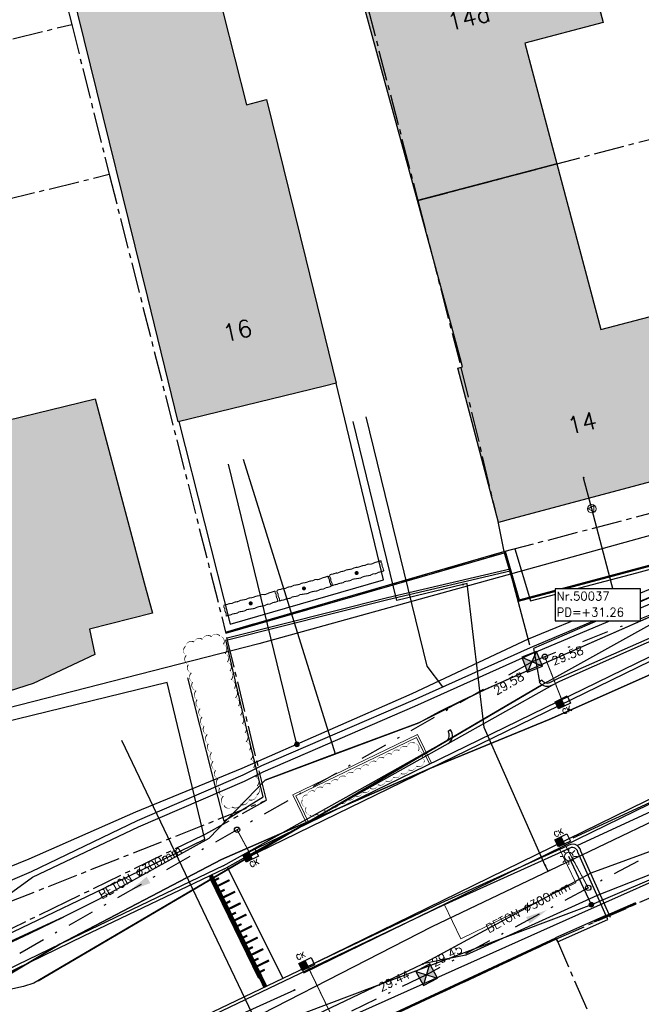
# Model space of a CAD drawing. Header units: metres. Extents: x 202952 to 203755, y 348959 to 349702.
# Tile 6 of 91: x 203085 to 203115, y 349308 to 349354. Entities that reach past the tile are written whole.
import ezdxf
from ezdxf.enums import TextEntityAlignment as Align

# ---------------------------------------------------------------- set-up
doc = ezdxf.new("R2010")
doc.units = ezdxf.units.M
for name, pattern in [('1-200 CENTER', [4.28625, 2.8575, -0.47625, 0.47625, -0.47625]), ('1-200 DASHDOT', [2.54, 1.27, -0.635, 0, -0.635]), ('1-200 HIDDEN', [0.9525, 0.635, -0.3175])]:
    doc.linetypes.add(name, pattern=pattern)
for name, color, linetype in [('PH-ALG-WERKGRENS', 3, '1-200 WERKGRENS'), ('PH-BEST-BEBOUWING', 1, 'Continuous'), ('PH-BEST-BEBOUWING-ARCERING', 254, 'Continuous'), ('PH-BEST-DREMPEL', 11, '1-200 HIDDEN'), ('PH-BEST-HUISNUMMER', 7, 'Continuous'), ('PH-BEST-INDACTIEF INGETEKEND', 252, '1-200 DASHDOT'), ('PH-BEST-KADASTRALE-GRENS', 240, '1-200 CENTER'), ('PH-BEST-KL-DATA_KPN', 12, '1-200 TELEFONIE-KPN'), ('PH-BEST-KL-DATA_ZIGGO BV', 12, '1-200 ZIGGO'), ('PH-BEST-KL-ET_MIDDENSPANNING_ENEXIS', 12, '1-200 MIDDENSPANNING'), ('PH-BEST-KL-GAS_HOGEDRUK_ENEXIS', 12, '1-200 GASLEIDING HOGE DRUK'), ('PH-BEST-KL-GAS_LAGEDRUK_ENEXIS', 12, '1-200 GASLEIDING LAGE DRUK'), ('PH-BEST-KL-LAAGSPANNING-ENEXIS', 12, '1-200 LAAGSPANNING'), ('PH-BEST-KL-WATER-WML', 12, '1-200 WML'), ('PH-BEST-KL-WATER-WML-buiten gebruik', 11, '1-200 WML'), ('PH-BEST-LEIBOOM', 253, 'Continuous'), ('PH-BEST-MUUR-INDICATIEF INGETEKEND', 1, 'Continuous'), ('PH-BEST-PUT-HANDHAVEN', 84, 'Continuous'), ('PH-BEST-RIO-HANDHAVEN-GEMENGD', 44, '1-200 DASHDOT'), ('PH-BEST-RIO-TEKST', 8, 'Continuous'), ('PH-BEST-RIO-TEKST-VLOEIVLAK', 8, 'Continuous'), ('PH-INM-HEKWERK', 6, '1-200 HEKWERK'), ('PH-INM-KANTVERHARDING', 253, 'Continuous'), ('PH-NIEUW-BAND-5-20', 115, 'Continuous'), ('PH-NIEUW-BEPLANTING- OMRANDING', 115, 'Continuous'), ('PH-RIO-KOLK', 240, 'Continuous'), ('PH-RIO-KOLKAANSLUITING', 150, '1-200 HIDDEN'), ('PH-RIO-TEKST-DWA-PUTTENSTAAT', 7, 'Continuous')]:
    doc.layers.add(name, color=color, linetype=linetype)
for name, color, linetype, lineweight in [('PH-NIEUW-AFSCHEIDING PARKEERVAK MAATVOERING', 115, 'Continuous', 5), ('PH-NIEUW-OPSLUITBAND-10', 115, 'Continuous', 18), ('PH-NIEUW-OPSLUITBAND-6', 115, 'Continuous', 30)]:
    doc.layers.add(name, color=color, linetype=linetype, lineweight=lineweight)
doc.styles.add('NLCS-ISO', font='txt')
doc.styles.add('ROMANS', font='romans.shx')
doc.linetypes.add('1-200 BLOKHAAG', pattern='A,0,-0.035,[1,Gras.shx,S=5,R=0,X=0,Y=0.0025],-0.475', length=0.51)
doc.linetypes.add('1-200 GASLEIDING HOGE DRUK', pattern='A,1.5,-0.6,["GAS HD",ROMANS,S=0.24,R=0,X=-0.5,Y=-0.12],-1.1', length=3.2)
doc.linetypes.add('1-200 GASLEIDING LAGE DRUK', pattern='A,1.5,-0.6,["GAS LD",ROMANS,S=0.24,R=0,X=-0.5,Y=-0.12],-1', length=3.1)
doc.linetypes.add('1-200 HEKWERK', pattern='A,1.5,-0.4,["X",ROMANS,S=0.24,R=0,X=-0.275,Y=-0.12],-0.05', length=1.95)
doc.linetypes.add('1-200 LAAGSPANNING', pattern='A,1.5,-0.6,["LS",ROMANS,S=0.24,R=0,X=-0.45,Y=-0.12],-0.05', length=2.15)
doc.linetypes.add('1-200 MIDDENSPANNING', pattern='A,1.5,-0.6,["MS",ROMANS,S=0.24,R=0,X=-0.5,Y=-0.12],-0.05', length=2.15)
doc.linetypes.add('1-200 TELEFONIE-KPN', pattern='A,1.5,-0.6,["KPN",ROMANS,S=0.24,R=0,X=-0.5,Y=-0.12],-0.3', length=2.4)
doc.linetypes.add('1-200 WERKGRENS', pattern='A,1.5,-0.6,["WERK",ROMANS,S=0.24,R=0,X=-0.5,Y=-0.12],-0.45', length=2.55)
doc.linetypes.add('1-200 WML', pattern='A,1.5,-0.6,["WML",ROMANS,S=0.24,R=0,X=-0.5,Y=-0.12],-0.3', length=2.4)
doc.linetypes.add('1-200 ZIGGO', pattern='A,1.5,-0.6,["ZIGGO",ROMANS,S=0.24,R=0,X=-0.5,Y=-0.12],-0.65', length=2.75)

# ---------------------------------------------------------------- blocks, each defined once
blk = doc.blocks.new('SKL-WTB_HULP_OVERIG-SO')
at = {"color": 0, "linetype": 'ByBlock', "lineweight": 18}
for points in [[(-0.14, 0.14), (0.14, -0.14)], [(0.14, 0.14), (-0.14, -0.14)]]:
    blk.add_lwpolyline(points, dxfattribs=at)
at = {"color": 0, "linetype": 'ByBlock', "lineweight": 18, "style": 'NLCS-ISO', "flags": 1}
for tag, p in [('TYPE', (1.5, 0)), ('OMSCHRIJVING', (1.5, -3)), ('LABEL', (1.5, -1.5))]:
    blk.add_attdef(tag, p, '', height=1, dxfattribs=at)
blk = doc.blocks.new('SKL-WTB_HULP_MOF-SO')
at = {"linetype": 'ByBlock', "lineweight": 18}
h = blk.add_hatch(color=0, dxfattribs=at)
h.dxf.hatch_style = 1
h.paths.add_polyline_path([(-0.5625, 0, 1), (0.5625, 0, 1)])
at = {"color": 0, "linetype": 'ByBlock', "lineweight": 18}
blk.add_circle((0, 0), 0.5625, dxfattribs=at)
at = {"color": 0, "linetype": 'ByBlock', "lineweight": 18, "style": 'NLCS-ISO', "flags": 1}
for tag, p in [('TYPE', (1.5, 0)), ('OMSCHRIJVING', (1.5, -3)), ('LABEL', (1.5, -1.5))]:
    blk.add_attdef(tag, p, '', height=1, dxfattribs=at)
blk = doc.blocks.new('SKL-ET_OV_LICHTMAST-SO')
at = {"color": 0, "linetype": 'ByBlock', "lineweight": 18}
for points in [[(-1.25, 0), (-2, 0)], [(-1.41, 1.41), (-0.88, 0.88)], [(0, 2), (0, 1.25)], [(0.88, 0.88), (1.41, 1.41)], [(2, 0), (1.25, 0)], [(-1.41, -1.41), (-0.88, -0.88)], [(0, -1.25), (0, -2)], [(0.88, -0.88), (1.41, -1.41)]]:
    blk.add_lwpolyline(points, dxfattribs=at)
blk.add_circle((0, 0), 1, dxfattribs=at)
blk = doc.blocks.new('SKL-WTB_HULP_VERLOOP-SO')
at = {"color": 0, "linetype": 'ByBlock', "lineweight": 18}
for points in [[(0.44, 0.72), (-0.88, 0)], [(0.44, -0.72), (-0.88, 0)], [(0.44, -0.72), (0.44, 0.72)]]:
    blk.add_lwpolyline(points, dxfattribs=at)
blk.add_circle((0, 0), 1, dxfattribs=at)
at = {"color": 0, "linetype": 'ByBlock', "lineweight": 18, "style": 'NLCS-ISO', "flags": 1}
for tag, p in [('TYPE', (1.5, 0)), ('OMSCHRIJVING', (1.5, -3)), ('LABEL', (1.5, -1.5))]:
    blk.add_attdef(tag, p, '', height=1, dxfattribs=at)
blk = doc.blocks.new('Boom - leilinde')
at = {"const_width": 0.1}
blk.add_lwpolyline([(-0.475, 2.51), (-0.331, 2.469), (-0.266, 2.516), (-0.163, 2.516), (-0.012, 2.488), (0.138, 2.488), (0.213, 2.525), (0.363, 2.507), (0.447, 2.525), (0.494, 2.488), (0.503, 2.263), (0.485, 2.01), (0.541, 1.728), (0.494, 1.447), (0.56, 1.166), (0.513, 0.828), (0.494, 0.603), (0.522, 0.331), (0.56, 0.228), (0.513, -0.1), (0.503, -0.213), (0.457, -0.503), (0.513, -0.681), (0.522, -0.869), (0.485, -1.15), (0.475, -1.291), (0.532, -1.441), (0.541, -1.469), (0.513, -1.769), (0.503, -1.9), (0.532, -2.051), (0.532, -2.135), (0.503, -2.322), (0.522, -2.454), (0.541, -2.482), (0.503, -2.538), (0.316, -2.472), (0.203, -2.501), (0.006, -2.529), (-0.125, -2.482), (-0.266, -2.501), (-0.322, -2.529), (-0.406, -2.519), (-0.5, -2.463), (-0.519, -2.388), (-0.519, -2.285), (-0.5, -2.172), (-0.51, -2.032), (-0.51, -1.835), (-0.472, -1.713), (-0.5, -1.525), (-0.519, -1.403), (-0.5, -1.197), (-0.481, -1.113), (-0.538, -0.86), (-0.481, -0.353), (-0.519, -0.128), (-0.528, 0.106), (-0.491, 0.2), (-0.491, 0.35), (-0.491, 0.463), (-0.519, 0.659), (-0.5, 0.856), (-0.481, 0.969), (-0.528, 1.26), (-0.444, 1.475), (-0.444, 1.625), (-0.481, 1.869), (-0.491, 2), (-0.491, 2.31), (-0.514, 2.458)], close=True, dxfattribs=at)
at = {"const_width": 0.188}
blk.add_lwpolyline([(0, -0.094, 1), (0, 0.094, 1)], format="xyb", close=True, dxfattribs=at)
blk = doc.blocks.new('*U12')
h = blk.add_hatch(color=256)
h.paths.add_polyline_path([(0, 0), (-0.375, 0.375), (-0.375, -0.375)])
h.paths.add_polyline_path([(0.375, 0.375), (0, 0), (0.375, -0.375)])
for p, q in [((-0.375, -0.375), (0.375, 0.375)), ((-0.375, 0.375), (0.375, -0.375))]:
    blk.add_line(p, q)
blk.add_lwpolyline([(-0.375, -0.375), (0.375, -0.375), (0.375, 0.375), (-0.375, 0.375)], close=True)
blk = doc.blocks.new('Materialisatie')
blk.add_solid([(-1.04, 0.173), (-1.04, -0.173), (0, 0)])
at = {"style": 'ROMANS'}
blk.add_attdef('MATERIALISATIE', (-2.631, 0.657), '', height=0.4, dxfattribs=at)
blk = doc.blocks.new('*U76')
blk.add_hatch(color=256).paths.add_polyline_path([(0, 0.374), (-0.315, 0.374), (-0.315, 0), (0, 0)])
blk.add_line((0, 0.374), (0, 0))
blk.add_lwpolyline([(0.315, 0), (-0.315, 0), (-0.315, 0.374), (0.315, 0.374)], close=True)
at = {"style": 'ROMANS'}
blk.add_attdef('CK', (-0.223, -0.336), '', height=0.25, dxfattribs=at)
blk = doc.blocks.new('*U43')
blk.add_hatch(color=256).paths.add_polyline_path([(0, 0.374), (-0.315, 0.374), (-0.315, 0), (0, 0)])
blk.add_line((0, 0.374), (0, 0))
blk.add_lwpolyline([(0.315, 0), (-0.315, 0), (-0.315, 0.374), (0.315, 0.374)], close=True)
at = {"style": 'ROMANS'}
blk.add_attdef('CK', (-0.309, 0.527), '', height=0.25, dxfattribs=at)
blk = doc.blocks.new('*U39')
blk.add_hatch(color=256).paths.add_polyline_path([(0, 0.374), (-0.315, 0.374), (-0.315, 0), (0, 0)])
blk.add_line((0, 0.374), (0, 0))
blk.add_lwpolyline([(0.315, 0), (-0.315, 0), (-0.315, 0.374), (0.315, 0.374)], close=True)
at = {"style": 'ROMANS'}
blk.add_attdef('CK', (-0.205, -0.344), '', height=0.25, dxfattribs=at)
blk = doc.blocks.new('*U47')
blk.add_hatch(color=256).paths.add_polyline_path([(0, 0.374), (-0.315, 0.374), (-0.315, 0), (0, 0)])
blk.add_line((0, 0.374), (0, 0))
blk.add_lwpolyline([(0.315, 0), (-0.315, 0), (-0.315, 0.374), (0.315, 0.374)], close=True)
at = {"style": 'ROMANS'}
blk.add_attdef('CK', (-0.248, 0.465), '', height=0.25, dxfattribs=at)
blk = doc.blocks.new('Puttenstaat bestaand')
blk.add_wipeout([(0, 0), (4, 0), (4, 1.5), (0, 1.5)])
blk.add_lwpolyline([(0, 0), (4, 0), (4, 1.5), (0, 1.5)], close=True)
at = {"style": 'ROMANS'}
for tag, p in [('NR', (0.066, 0.955)), ('PD', (0.066, 0.203))]:
    blk.add_attdef(tag, p, '', height=0.4, dxfattribs=at)

msp = doc.modelspace()

# ---------------------------------------------------------------- hatches: boundary and pattern name
at = {"layer": 'PH-BEST-BEBOUWING-ARCERING'}
for points in [[(203092.87, 349335.23), (203091.45, 349341.06), (203085.464, 349365.298), (203095.793, 349367.945), (203097.208, 349362.257), (203093.285, 349361.189), (203094.989, 349354.426), (203096.076, 349350.112), (203097.024, 349350.353), (203098.87, 349342.87), (203100.29, 349337.04), (203099.748, 349336.908)], [(203101.251, 349356.041), (203100.214, 349360.087), (203105.642, 349361.504), (203110.474, 349362.79), (203112.822, 349353.967), (203109.15, 349352.991), (203110.655, 349347.334), (203104.103, 349345.609)], [(203107.917, 349330.508), (203107.208, 349333.181), (203105.997, 349337.751), (203106.23, 349337.812), (203106.119, 349338.234), (203104.103, 349345.609), (203110.655, 349347.334), (203112.724, 349339.558), (203115.942, 349340.414), (203117.874, 349333.157), (203110.946, 349331.314), (203108.539, 349330.674)], [(203074.189, 349321.909), (203072.973, 349326.803), (203072.882, 349327.168), (203072.331, 349329.389), (203071.652, 349332.12), (203071.914, 349333.485), (203071.651, 349334.594), (203071.375, 349335.759), (203070.473, 349336.871), (203069.268, 349341.708), (203072.185, 349342.435), (203074.12, 349342.917), (203076.247, 349343.447), (203076.22, 349343.556), (203084.07, 349345.48), (203084.166, 349345.091), (203083.635, 349344.957), (203078.158, 349343.577), (203078.958, 349340.365), (203080.338, 349340.703), (203083.282, 349341.392), (203084.817, 349335.295), (203088.984, 349336.312), (203091.282, 349327.674), (203091.662, 349326.243), (203088.704, 349325.502), (203088.967, 349324.317), (203086.07, 349322.948), (203083.404, 349322.107), (203083.294, 349322.087), (203082.034, 349321.859), (203080.66, 349321.611), (203077.441, 349321.479), (203077.167, 349322.639)]]:
    msp.add_hatch(color=256, dxfattribs=at).paths.add_polyline_path(points)

# ---------------------------------------------------------------- linework, layer by layer
at = {"layer": 'PH-ALG-WERKGRENS'}
msp.add_lwpolyline([(203090.218, 349320.286), (203098.841, 349302.242)], dxfattribs=at)
at = {"layer": 'PH-BEST-BEBOUWING'}
for points in [[(203092.87, 349335.23), (203091.45, 349341.06), (203085.464, 349365.298), (203095.793, 349367.945), (203097.208, 349362.257), (203093.285, 349361.189), (203094.989, 349354.426), (203096.076, 349350.112), (203097.024, 349350.353), (203098.87, 349342.87), (203100.29, 349337.04), (203099.748, 349336.908), (203092.87, 349335.23)], [(203101.251, 349356.041), (203100.214, 349360.087), (203105.642, 349361.504), (203110.474, 349362.79), (203112.822, 349353.967), (203109.15, 349352.991), (203110.655, 349347.334), (203104.103, 349345.609), (203101.251, 349356.041)], [(203107.917, 349330.508), (203107.208, 349333.181), (203105.997, 349337.751), (203106.23, 349337.812), (203106.119, 349338.234), (203104.103, 349345.609), (203110.655, 349347.334), (203112.724, 349339.558), (203115.942, 349340.414), (203117.874, 349333.157), (203110.946, 349331.314), (203108.539, 349330.674), (203107.917, 349330.508)]]:
    msp.add_lwpolyline(points, close=True, dxfattribs=at)
msp.add_lwpolyline([(203084.817, 349335.295), (203088.984, 349336.312), (203091.282, 349327.674), (203091.662, 349326.243), (203088.704, 349325.502), (203088.967, 349324.317), (203086.07, 349322.948), (203083.404, 349322.107)], dxfattribs=at)
at = {"layer": 'PH-BEST-DREMPEL', "linetype": 'Continuous', "transparency": 33554687}
for points, const_width in [([(203094.402, 349313.953), (203096.965, 349308.719)], 0.2), ([(203094.618, 349313.728), (203094.797, 349313.816)], 0.1), ([(203094.746, 349313.457), (203095.284, 349313.723)], 0.1), ([(203094.879, 349313.188), (203095.058, 349313.277)], 0.1), ([(203095.011, 349312.919), (203095.549, 349313.185)], 0.1), ([(203095.144, 349312.65), (203095.324, 349312.739)], 0.1), ([(203095.273, 349312.379), (203095.811, 349312.645)], 0.1), ([(203095.405, 349312.11), (203095.585, 349312.198)], 0.1), ([(203095.538, 349311.841), (203096.076, 349312.107)], 0.1), ([(203095.671, 349311.572), (203095.851, 349311.66)], 0.1), ([(203095.804, 349311.303), (203096.342, 349311.569)], 0.1), ([(203095.937, 349311.034), (203096.116, 349311.123)], 0.1), ([(203096.07, 349310.765), (203096.608, 349311.031)], 0.1), ([(203096.203, 349310.496), (203096.382, 349310.585)], 0.1), ([(203096.335, 349310.227), (203096.873, 349310.493)], 0.1), ([(203096.468, 349309.958), (203096.648, 349310.047)], 0.1), ([(203096.601, 349309.689), (203097.139, 349309.955)], 0.1), ([(203096.734, 349309.42), (203096.939, 349309.521)], 0.1)]:
    msp.add_lwpolyline(points, dxfattribs=dict(at, const_width=const_width))
msp.add_lwpolyline([(203094.354, 349313.809), (203096.653, 349309.128)], dxfattribs=at)
at = {"layer": 'PH-BEST-INDACTIEF INGETEKEND', "linetype": '1-200 BLOKHAAG', "flags": 128}
msp.add_lwpolyline([(203092.899, 349335.237), (203095.316, 349325.737), (203102.515, 349327.817), (203100.29, 349337.04)], dxfattribs=at)
at = {"layer": 'PH-BEST-INDACTIEF INGETEKEND'}
msp.add_lwpolyline([(203094.829, 349325.182, 0, 0.05, -0.520567), (203095.001, 349324.79, 0, 0.05, -0.520567), (203095.079, 349324.355, 0, 0.05, -0.520567), (203095.185, 349323.961, 0, 0.05, -0.520567), (203095.305, 349323.534, 0, 0.05, -0.520567), (203095.356, 349323.121, 0, 0.05, -0.520567), (203095.514, 349322.714, 0, 0.05, -0.520567), (203095.562, 349322.28, 0, 0.05, -0.520567), (203095.708, 349321.89, 0, 0.05, -0.520567), (203095.799, 349321.456, 0, 0.05, -0.520567), (203095.888, 349321.058, 0, 0.05, -0.520567), (203096.02, 349320.636, 0, 0.05, -0.520567), (203096.057, 349320.214, 0, 0.05, -0.520567), (203096.225, 349319.815, 0, 0.05, -0.520567), (203096.284, 349319.38, 0, 0.05, -0.520567), (203096.414, 349318.99, 0, 0.05, -0.520567), (203096.517, 349318.557, 0, 0.05, -0.520567), (203096.59, 349318.155, 0, 0.05, -0.520567), (203096.56, 349317.714, 0, 0.05, -0.520567), (203096.191, 349317.496, 0, 0.05, -0.520567), (203095.801, 349317.286, 0, 0.05, -0.520567), (203095.399, 349317.161, 0, 0.05, -0.520567), (203095.031, 349317.227, 0, 0.05, -0.520567), (203094.995, 349317.657, 0, 0.05, -0.520567), (203094.823, 349318.047, 0, 0.05, -0.520567), (203094.745, 349318.482, 0, 0.05, -0.520567), (203094.63, 349318.874, 0, 0.05, -0.520567), (203094.51, 349319.301, 0, 0.05, -0.520567), (203094.449, 349319.711, 0, 0.05, -0.520567), (203094.29, 349320.119, 0, 0.05, -0.520567), (203094.243, 349320.551, 0, 0.05, -0.520567), (203094.087, 349320.94, 0, 0.05, -0.520567), (203093.997, 349321.374, 0, 0.05, -0.520567), (203093.898, 349321.769, 0, 0.05, -0.520567), (203093.766, 349322.192, 0, 0.05, -0.520567), (203093.72, 349322.61, 0, 0.05, -0.520567), (203093.551, 349323.01, 0, 0.05, -0.520567), (203093.491, 349323.444, 0, 0.05, -0.520567), (203093.352, 349323.833, 0, 0.05, -0.520567), (203093.249, 349324.265, 0, 0.05, -0.520567), (203093.22, 349324.693, 0, 0.05, -0.520567), (203093.621, 349324.896, 0, 0.05, -0.520567), (203094.011, 349325.02, 0, 0.05, -0.520567), (203094.437, 349325.145, 0, 0.05, -0.520567), (203094.829, 349325.182, 0, 0.05, -0.520567)], format="xyseb", dxfattribs=at)
at = {"layer": 'PH-BEST-KADASTRALE-GRENS', "ltscale": 0.5}
for p, q in [((203091.488, 349394.122), (203104.133, 349345.617)), ((203086.048, 349361.137), (203087.874, 349353.882)), ((203068.468, 349349.092), (203087.874, 349353.882)), ((203087.874, 349353.882), (203089.637, 349346.844)), ((203104.133, 349345.617), (203117.453, 349349.124)), ((203070.167, 349342.073), (203089.637, 349346.844)), ((203089.637, 349346.844), (203095.102, 349325.363)), ((203108.169, 349329.138), (203121.76, 349332.71)), ((203095.102, 349325.363), (203108.169, 349329.138)), ((203097.015, 349317.469), (203095.102, 349325.363)), ((203094.025, 349315.816), (203097.015, 349317.469)), ((203094.025, 349315.816), (203087.628, 349312.703)), ((203087.628, 349312.703), (203082.725, 349310.324)), ((203102.431, 349307.147), (203110.632, 349310.963)), ((203110.632, 349310.963), (203115.065, 349300.748))]:
    msp.add_line(p, q, dxfattribs=at)
for points in [[(203104.133, 349345.617), (203106.152, 349337.772), (203107.88, 349330.55), (203108.169, 349329.138)], [(203076.844, 349315.917), (203078.641, 349313.64), (203080.557, 349312.399), (203082.23, 349311.984), (203083.685, 349312.322), (203084.79, 349312.638), (203097.015, 349317.469)]]:
    msp.add_lwpolyline(points, dxfattribs=at)
at = {"layer": 'PH-BEST-KL-DATA_KPN'}
for points in [[(203104.362, 349309.787), (203112.259, 349314.071), (203134.527, 349322.205), (203138.174, 349323.75), (203144.623, 349326.797), (203148.055, 349328.593), (203151.618, 349330.112), (203155.291, 349331.345), (203159.049, 349332.283)], [(203159.049, 349332.283), (203152.062, 349329.584), (203141.665, 349324.474), (203112.541, 349313.008), (203106.387, 349310.195), (203104.363, 349309.787)], [(203121.991, 349331.824), (203119.234, 349328.034), (203109.935, 349322.87), (203086.102, 349308.886), (203085.608, 349308.737), (203085.104, 349308.626), (203084.593, 349308.553), (203084.078, 349308.519), (203083.562, 349308.523), (203082.498, 349308.643), (203075.526, 349319.522)], [(203121.99, 349331.824), (203096.666, 349324.813), (203076.059, 349319.54), (203075.793, 349319.521), (203075.527, 349319.522)], [(203086.296, 349308.999), (203109.935, 349322.87)], [(203104.362, 349309.787), (203104.348, 349309.779), (203098.406, 349306.949), (203090.689, 349303.236), (203078.493, 349296.667), (203071.288, 349292.472)]]:
    msp.add_lwpolyline(points, dxfattribs=at)
at = {"layer": 'PH-BEST-KL-DATA_ZIGGO BV'}
for points in [[(203074.246, 349295.189), (203080.19, 349299.491), (203080.513, 349299.884), (203080.6, 349300.213), (203080.514, 349300.714), (203078.696, 349304.756), (203078.712, 349305.297), (203078.882, 349305.618), (203079.155, 349305.857), (203087.316, 349310.711), (203094.911, 349314.696), (203104.691, 349318.968), (203110.294, 349321.258), (203119.837, 349325.494), (203123.281, 349326.906), (203132.407, 349330.333), (203135.907, 349331.735), (203154.278, 349338.103)], [(203096.964, 349318.421), (203104.171, 349321.106), (203105.149, 349321.629), (203106.188, 349322.151), (203107.284, 349322.672), (203108.435, 349323.191), (203122.749, 349329.469), (203134.22, 349334.39)], [(203095.927, 349333.475), (203100.242, 349319.642)], [(203119.865, 349328.202), (203107.284, 349322.672), (203104.171, 349321.106), (203100.242, 349319.642)], [(203108.435, 349323.191), (203119.865, 349328.202)], [(203100.242, 349319.642), (203096.964, 349318.421), (203094.311, 349315.67), (203089.137, 349312.817), (203087.509, 349312.001), (203082.273, 349309.589), (203081.095, 349309.358), (203079.943, 349309.485), (203078.818, 349309.969), (203077.72, 349310.811), (203076.648, 349312.01), (203075.978, 349313.161), (203075.484, 349314.622), (203072.734, 349325.502)], [(203081.095, 349309.358), (203081.485, 349309.395), (203081.877, 349309.472), (203082.273, 349309.589), (203082.672, 349309.745), (203084.276, 349310.465), (203085.888, 349311.218), (203087.509, 349312.001)]]:
    msp.add_lwpolyline(points, dxfattribs=at)
at = {"layer": 'PH-BEST-KL-ET_MIDDENSPANNING_ENEXIS'}
msp.add_lwpolyline([(203174.675, 349345.123), (203163.599, 349341.139), (203156.62, 349338.882), (203151.438, 349337.148), (203135.907, 349331.735), (203132.407, 349330.333), (203123.281, 349326.906), (203119.837, 349325.494), (203110.294, 349321.258), (203104.691, 349318.968), (203094.911, 349314.696), (203087.316, 349310.711), (203081.929, 349307.508)], dxfattribs=at)
at = {"layer": 'PH-BEST-KL-GAS_HOGEDRUK_ENEXIS'}
msp.add_lwpolyline([(203063.845, 349290.591), (203064.301, 349290.882), (203067.735, 349292.835), (203065.146, 349300.33), (203065.104, 349300.616), (203065.11, 349300.906), (203065.163, 349301.19), (203065.263, 349301.462), (203065.45, 349301.774), (203065.698, 349302.041), (203069.75, 349303.916), (203079.343, 349308.997), (203086.041, 349313.859), (203091.019, 349316.22), (203095.987, 349318.367), (203096.869, 349318.81), (203103.981, 349321.883), (203109.489, 349324.355), (203119.082, 349328.397), (203122.495, 349329.904), (203131.57, 349333.525), (203135.032, 349334.813), (203151.328, 349340.07)], dxfattribs=at)
at = {"layer": 'PH-BEST-KL-GAS_LAGEDRUK_ENEXIS'}
for points in [[(203073.192, 349323.473), (203073.904, 349318.816), (203074.988, 349315.426), (203078.106, 349310.771), (203085.987, 349314.12), (203090.958, 349316.514), (203095.926, 349318.661), (203096.798, 349319.101), (203103.91, 349322.174), (203109.414, 349324.646), (203119.007, 349328.687), (203122.419, 349330.194), (203131.494, 349333.815), (203134.95, 349335.101), (203151.246, 349340.359), (203155.733, 349341.957), (203163.101, 349343.667), (203174.538, 349345.603), (203189.278, 349349.665), (203200.812, 349352.83), (203203.117, 349367.108)], [(203105.301, 349322.799), (203104.558, 349323.77), (203101.704, 349335.461)], [(203112.298, 349331.152), (203111.912, 349332.606)], [(203113.55, 349326.389), (203112.298, 349331.152)], [(203098.337, 349308.564), (203089.991, 349304.787), (203077.589, 349298.223), (203067.453, 349292.323)]]:
    msp.add_lwpolyline(points, dxfattribs=at)
at = {"layer": 'PH-BEST-KL-LAAGSPANNING-ENEXIS'}
for points in [[(203151.274, 349340.262), (203134.95, 349335.101), (203131.545, 349333.622), (203122.393, 349330.291), (203118.931, 349328.978), (203109.313, 349325.033), (203103.839, 349322.466), (203095.866, 349318.955), (203090.877, 349316.906), (203085.864, 349314.707), (203078.947, 349311.907), (203078.521, 349311.881), (203078.096, 349311.924), (203077.684, 349312.035), (203077.296, 349312.212), (203076.941, 349312.449), (203076.63, 349312.741), (203076.37, 349313.08), (203076.168, 349313.456), (203075.247, 349317.129)], [(203098.448, 349320.092), (203095.241, 349333.239)], [(203152.065, 349329.585), (203112.274, 349312.569), (203090.6, 349304.404), (203084.677, 349301.398), (203082.665, 349300.359), (203080.665, 349299.295), (203078.676, 349298.205), (203076.699, 349297.092), (203074.735, 349295.953), (203072.784, 349294.79), (203070.845, 349293.603), (203068.92, 349292.392), (203066.91, 349291.237), (203065.086, 349290.161), (203064.386, 349289.69)], [(203112.274, 349312.569), (203111.216, 349314.835)]]:
    msp.add_lwpolyline(points, dxfattribs=at)
at = {"layer": 'PH-BEST-KL-WATER-WML'}
for points in [[(203106.248, 349327.594), (203103.139, 349326.837), (203101.09, 349335.25)], [(203064.619, 349289.302), (203069.267, 349292.216), (203073.217, 349294.692), (203077.661, 349297.791), (203089.097, 349303.502), (203093.146, 349305.575), (203104.806, 349311.546), (203110.333, 349314.186), (203118.185, 349317.938), (203123.533, 349320.312), (203124.029, 349320.532), (203132.824, 349324.437), (203134.975, 349325.271), (203135.083, 349325.313), (203142.546, 349328.207)], [(203110.112, 349314.413), (203107.245, 349320.889), (203106.442, 349327.641), (203106.248, 349327.594)], [(203110.333, 349314.186), (203110.288, 349314.165), (203110.242, 349314.143), (203110.112, 349314.413)]]:
    msp.add_lwpolyline(points, dxfattribs=at)
at = {"layer": 'PH-BEST-KL-WATER-WML-buiten gebruik'}
msp.add_lwpolyline([(203142.802, 349326.006), (203135.993, 349322.965), (203124.612, 349317.883), (203120.097, 349315.867), (203117.223, 349314.584), (203111.664, 349312.102), (203103.622, 349308.511), (203098.697, 349306.312), (203095.178, 349304.865), (203093.782, 349304.291), (203090.771, 349303.054), (203085.438, 349300.531), (203078.463, 349297.334), (203074.172, 349295.242), (203069.133, 349292.625), (203068.747, 349292.425), (203067.074, 349291.557)], dxfattribs=at)
at = {"layer": 'PH-BEST-MUUR-INDICATIEF INGETEKEND'}
msp.add_lwpolyline([(203112.959, 349312.063), (203110.597, 349311.013), (203110.682, 349310.832), (203113.046, 349311.879)], close=True, dxfattribs=at)
at = {"layer": 'PH-BEST-RIO-HANDHAVEN-GEMENGD'}
for p, q in [((203144.965, 349337.962), (203109.49, 349323.97)), ((203109.49, 349323.97), (203072.78, 349303.08)), ((203116.79, 349315.87), (203104.54, 349309.28)), ((203104.54, 349309.28), (203076.42, 349295.69))]:
    msp.add_line(p, q, dxfattribs=at)
at = {"layer": 'PH-INM-HEKWERK', "flags": 128}
msp.add_lwpolyline([(203108.678, 349329.272), (203109.414, 349326.829), (203113.521, 349327.913), (203114.408, 349328.142), (203118.547, 349329.266), (203118.025, 349331.336)], dxfattribs=at)
at = {"layer": 'PH-INM-KANTVERHARDING'}
for p, q in [((203110.724, 349323.199), (203119.032, 349326.854)), ((203110.789, 349323.064), (203119.097, 349326.719)), ((203105.557, 349320.138), (203110.457, 349322.894)), ((203109.948, 349323.105), (203109.825, 349323.019)), ((203110.382, 349323.024), (203110.724, 349323.199)), ((203110.457, 349322.894), (203110.789, 349323.064)), ((203105.663, 349320.782), (203105.544, 349320.69))]:
    msp.add_line(p, q, dxfattribs=at)
for points in [[(203111.427, 349315.707), (203119.438, 349319.398), (203125.223, 349321.948), (203133.187, 349325.349, -0.007821), (203140.523, 349328.408, -0.002791), (203146.947, 349330.9)], [(203111.6, 349315.347), (203119.602, 349319.033), (203125.383, 349321.581), (203133.345, 349324.981, -0.007822), (203140.671, 349328.036, -0.00272), (203147.092, 349330.527)]]:
    msp.add_lwpolyline(points, format="xyb", dxfattribs=at)
msp.add_lwpolyline([(203119.366, 349327.612), (203119.049, 349328.749), (203112.804, 349325.992), (203109.558, 349324.595), (203109.841, 349323.029)], dxfattribs=at)
at = {"layer": 'PH-INM-KANTVERHARDING', "flags": 128}
for points in [[(203108.455, 349328.322), (203102.697, 349326.971), (203095.167, 349325.076)], [(203109.387, 349324.754), (203108.467, 349328.221), (203102.721, 349326.874), (203095.191, 349324.979)], [(203093.309, 349323.22), (203095.024, 349316.492), (203096.871, 349317.629), (203095.918, 349321.51), (203095.109, 349324.996)], [(203095.17, 349314.33), (203097.792, 349309.115)]]:
    msp.add_lwpolyline(points, dxfattribs=at)
for points in [[(203075.3, 349316.959), (203076.31, 349312.975, 0.42221), (203082.434, 349310.02), (203089.372, 349313.329), (203094.125, 349315.638), (203092.355, 349322.994), (203084.609, 349321.108), (203074.904, 349318.645)], [(203094.98, 349314.396), (203101.15, 349317.842), (203105.478, 349320.266, 0.428031), (203105.544, 349320.69, 0.203866)], [(203095.045, 349314.26), (203101.223, 349317.711), (203105.557, 349320.138, 0.433409), (203105.663, 349320.782)], [(203095.045, 349314.26), (203088.425, 349311.089), (203083.319, 349308.604, -0.331369), (203076.127, 349310.108, -0.058561), (203075.226, 349311.401, -0.05452), (203074.677, 349312.762), (203073.728, 349316.613)], [(203094.98, 349314.396), (203088.36, 349311.224), (203083.255, 349308.74, -0.331307), (203076.239, 349310.208, -0.058564), (203075.358, 349311.472, -0.054429), (203074.823, 349312.8), (203073.874, 349316.649)], [(203113.166, 349311.974), (203111.782, 349315.086, 0.569831), (203111.123, 349315.312), (203105.212, 349312.648), (203100.693, 349310.504), (203094.515, 349307.545), (203087.497, 349304.015), (203081.828, 349301.135), (203078.257, 349299.355)], [(203113.028, 349311.913), (203111.638, 349315.041, 0.613809), (203111.207, 349315.185), (203105.275, 349312.512), (203100.757, 349310.368), (203094.581, 349307.411), (203087.565, 349303.881), (203081.895, 349301.001), (203078.324, 349299.221)]]:
    msp.add_lwpolyline(points, format="xyb", dxfattribs=at)
at = {"layer": 'PH-INM-KANTVERHARDING'}
for radius, end in [(0.466, 302.5064), (0.316, 303.6648)]:
    msp.add_arc((203110.206, 349323.287), radius, 215.1075, end, dxfattribs=at)
at = {"layer": 'PH-NIEUW-AFSCHEIDING PARKEERVAK MAATVOERING'}
for points in [[(203110.755, 349315.221), (203111.544, 349313.603)], [(203106.153, 349310.969), (203111.544, 349313.603)], [(203105.365, 349312.587), (203106.153, 349310.969)]]:
    msp.add_lwpolyline(points, dxfattribs=at)
at = {"layer": 'PH-NIEUW-BAND-5-20'}
msp.add_line((203096.014, 349314.734), (203121.86, 349327.325), dxfattribs=at)
for points in [[(203095.927, 349314.914), (203121.773, 349327.505)], [(203098.692, 349309.55), (203124.384, 349322.103)], [(203098.779, 349309.369), (203124.471, 349321.923)]]:
    msp.add_lwpolyline(points, dxfattribs=at)
at = {"layer": 'PH-NIEUW-BAND-5-20', "ltscale": 0.2}
for points in [[(203095.927, 349314.914), (203096.014, 349314.734)], [(203098.692, 349309.55), (203098.779, 349309.369)]]:
    msp.add_lwpolyline(points, dxfattribs=at)
at = {"layer": 'PH-NIEUW-BEPLANTING- OMRANDING'}
msp.add_lwpolyline([(203104.413, 349319.249, 0, 0.04, -0.520567), (203104.053, 349319.075, 0, 0.04, -0.520567), (203103.692, 349318.901, 0, 0.04, -0.520567), (203103.332, 349318.727, 0, 0.04, -0.520567), (203102.972, 349318.553, 0, 0.04, -0.520567), (203102.612, 349318.379, 0, 0.04, -0.520567), (203102.252, 349318.205, 0, 0.04, -0.520567), (203101.892, 349318.031, 0, 0.04, -0.520567), (203101.532, 349317.857, 0, 0.04, -0.520567), (203101.171, 349317.683, 0, 0.04, -0.520567), (203100.811, 349317.509, 0, 0.04, -0.520567), (203100.451, 349317.335, 0, 0.04, -0.520567), (203100.091, 349317.16, 0, 0.04, -0.520567), (203099.731, 349316.986, 0, 0.04, -0.520567), (203099.371, 349316.812, 0, 0.04, -0.520567), (203099.057, 349316.772, 0, 0.04, -0.520567), (203098.883, 349317.132, 0, 0.04, -0.520567), (203098.709, 349317.492, 0, 0.04, -0.520567), (203098.936, 349317.713, 0, 0.04, -0.520567), (203099.296, 349317.887, 0, 0.04, -0.520567), (203099.656, 349318.061, 0, 0.04, -0.520567), (203100.016, 349318.235, 0, 0.04, -0.520567), (203100.376, 349318.409, 0, 0.04, -0.520567), (203100.736, 349318.583, 0, 0.04, -0.520567), (203101.096, 349318.757, 0, 0.04, -0.520567), (203101.457, 349318.931, 0, 0.04, -0.520567), (203101.817, 349319.105, 0, 0.04, -0.520567), (203102.177, 349319.279, 0, 0.04, -0.520567), (203102.537, 349319.453, 0, 0.04, -0.520567), (203102.897, 349319.627, 0, 0.04, -0.520567), (203103.257, 349319.801, 0, 0.04, -0.520567), (203103.617, 349319.976, 0, 0.04, -0.520567), (203103.978, 349320.15, 0, 0.04, -0.520567), (203104.152, 349319.789, 0, 0.04, -0.520567), (203104.326, 349319.429, 0, 0.04, -0.520567)], format="xyseb", close=True, dxfattribs=at)
at = {"layer": 'PH-NIEUW-OPSLUITBAND-10'}
for points in [[(203098.918, 349316.371), (203098.265, 349317.722), (203104.117, 349320.55), (203104.761, 349319.218)], [(203099.008, 349316.415), (203098.398, 349317.675), (203104.071, 349320.417), (203104.675, 349319.176)]]:
    msp.add_lwpolyline(points, dxfattribs=at)
at = {"layer": 'PH-NIEUW-OPSLUITBAND-6'}
for p, q in [((203095.102, 349325.363), (203108.169, 349329.138)), ((203095.116, 349325.305), (203108.186, 349329.08))]:
    msp.add_line(p, q, dxfattribs=at)
for points in [[(203108.169, 349329.138), (203108.845, 349326.807), (203118.82, 349329.468), (203117.874, 349333.157)], [(203108.227, 349329.155), (203108.886, 349326.88), (203118.747, 349329.51), (203117.816, 349333.142)], [(203112.396, 349311.813), (203114.366, 349312.676)], [(203112.42, 349311.758), (203114.39, 349312.621)], [(203099.333, 349305.724), (203102.405, 349307.201), (203110.607, 349311.018)], [(203099.359, 349305.67), (203102.431, 349307.147), (203110.632, 349310.963)]]:
    msp.add_lwpolyline(points, dxfattribs=at)
at = {"layer": 'PH-RIO-KOLKAANSLUITING', "const_width": 0.05}
for points in [[(203110.934, 349322.059), (203110.087, 349324.206)], [(203096.248, 349314.961), (203095.639, 349316.088)], [(203110.927, 349315.588), (203112.126, 349313.361)], [(203098.908, 349309.783), (203100.172, 349307.169)]]:
    msp.add_lwpolyline(points, dxfattribs=at)
at = {"layer": 'PH-RIO-KOLKAANSLUITING', "linetype": 'Continuous'}
for centre in [(203110.087, 349324.206), (203095.639, 349316.088), (203112.126, 349313.361)]:
    msp.add_circle(centre, 0.125, dxfattribs=at)

# ---------------------------------------------------------------- block references
at = {"layer": 'PH-BEST-KL-DATA_KPN', "xscale": 0.2, "yscale": 0.2, "zscale": 0.2}
for p in [(203104.362, 349309.787), (203104.363, 349309.787)]:
    msp.add_blockref('SKL-WTB_HULP_OVERIG-SO', p, dxfattribs=at)
at = {"layer": 'PH-BEST-KL-GAS_LAGEDRUK_ENEXIS', "xscale": 0.2, "yscale": 0.2, "zscale": 0.2}
for name, p in [('SKL-WTB_HULP_OVERIG-SO', (203111.912, 349332.606)), ('SKL-WTB_HULP_VERLOOP-SO', (203112.298, 349331.152)), ('SKL-WTB_HULP_OVERIG-SO', (203113.55, 349326.389)), ('SKL-WTB_HULP_OVERIG-SO', (203113.55, 349326.389)), ('SKL-WTB_HULP_OVERIG-SO', (203105.301, 349322.799)), ('SKL-WTB_HULP_OVERIG-SO', (203098.337, 349308.564))]:
    msp.add_blockref(name, p, dxfattribs=at)
at = {"layer": 'PH-BEST-KL-LAAGSPANNING-ENEXIS', "xscale": 0.2, "yscale": 0.2, "zscale": 0.2}
for name, p in [('SKL-WTB_HULP_MOF-SO', (203098.448, 349320.092)), ('SKL-ET_OV_LICHTMAST-SO', (203111.216, 349314.835)), ('SKL-WTB_HULP_MOF-SO', (203112.274, 349312.569))]:
    msp.add_blockref(name, p, dxfattribs=at)
at = {"layer": 'PH-BEST-KL-WATER-WML', "xscale": 0.2, "yscale": 0.2, "zscale": 0.2}
for p in [(203106.248, 349327.594), (203110.112, 349314.413)]:
    msp.add_blockref('SKL-WTB_HULP_OVERIG-SO', p, dxfattribs=at)
at = {"layer": 'PH-BEST-LEIBOOM', "color": 2, "xscale": 0.5, "yscale": 0.5, "zscale": 0.5, "rotation": 285.5020550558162}
for p in [(203101.251, 349328.134), (203098.78, 349327.41), (203096.281, 349326.708)]:
    msp.add_blockref('Boom - leilinde', p, dxfattribs=at)
at = {"layer": 'PH-BEST-PUT-HANDHAVEN'}
for p, rotation in [((203109.49, 349323.97), 21.52452501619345), ((203104.54, 349309.28), 28.27843780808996)]:
    msp.add_blockref('*U12', p, dxfattribs=dict(at, rotation=rotation))
at = {"layer": 'PH-BEST-RIO-TEKST'}
ref = msp.add_blockref('Materialisatie', (203090.582, 349313.211), dxfattribs=dict(at, rotation=210.1973314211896))
ref.add_attrib('MATERIALISATIE', 'BETON %%c300mm ', (203089.298, 349312.818), dxfattribs={"layer": '0', "height": 0.4, "rotation": 30.3752, "style": 'ROMANS'})
ref = msp.add_blockref('Materialisatie', (203110.204, 349312.327), dxfattribs=dict(at, xscale=-1, rotation=208.2784378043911))
ref.add_attrib('MATERIALISATIE', 'BETON %%c300mm ', (203107.462, 349311.238), dxfattribs={"layer": '0', "height": 0.4, "rotation": 28.1006, "style": 'ROMANS'})
at = {"layer": 'PH-RIO-KOLK'}
for name, p, rotation in [('*U39', (203111.015, 349321.891), 25.79602649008), ('*U47', (203111.008, 349315.42), 25.73896699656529), ('*U76', (203096.355, 349314.71), 25.79602649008), ('*U43', (203098.99, 349309.615), 25.79602649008)]:
    msp.add_blockref(name, p, dxfattribs=dict(at, rotation=rotation)).add_auto_attribs({'CK': 'CK'})

# ---------------------------------------------------------------- texts
at = {"layer": 'PH-BEST-HUISNUMMER', "style": 'ROMANS'}
for s, p in [('14a', (203106.518, 349354.2)), ('16', (203095.655, 349339.512)), ('14', (203111.833, 349335.172))]:
    msp.add_text(s, height=0.8, rotation=13.5, dxfattribs=at).set_placement(p, align=Align.MIDDLE_CENTER)
at = {"layer": 'PH-BEST-RIO-TEKST-VLOEIVLAK', "style": 'ROMANS'}
for s, rotation, p in [('29.58', 21.5245, (203111.156, 349324.259)), ('29.58', 29.6422, (203108.394, 349322.95)), ('29.45', 28.2784, (203105.497, 349310.18)), ('29.44', 25.7938, (203103.018, 349308.995))]:
    msp.add_text(s, height=0.4, rotation=rotation, dxfattribs=at).set_placement(p, align=Align.MIDDLE_CENTER)

# ---------------------------------------------------------------- next in the draw order: block references
at = {"layer": 'PH-RIO-TEKST-DWA-PUTTENSTAAT'}
msp.add_blockref('Puttenstaat bestaand', (203110.58, 349325.895), dxfattribs=at).add_auto_attribs({'PD': 'PD=+31.26', 'NR': 'Nr.50037'})

# ---------------------------------------------------------------- next in the draw order: linework, layer by layer
at = {"layer": 'PH-BEST-KADASTRALE-GRENS', "ltscale": 0.5}
msp.add_line((203110.632, 349310.963), (203150.424, 349328.43), dxfattribs=at)

doc.saveas('drawing.dxf')
